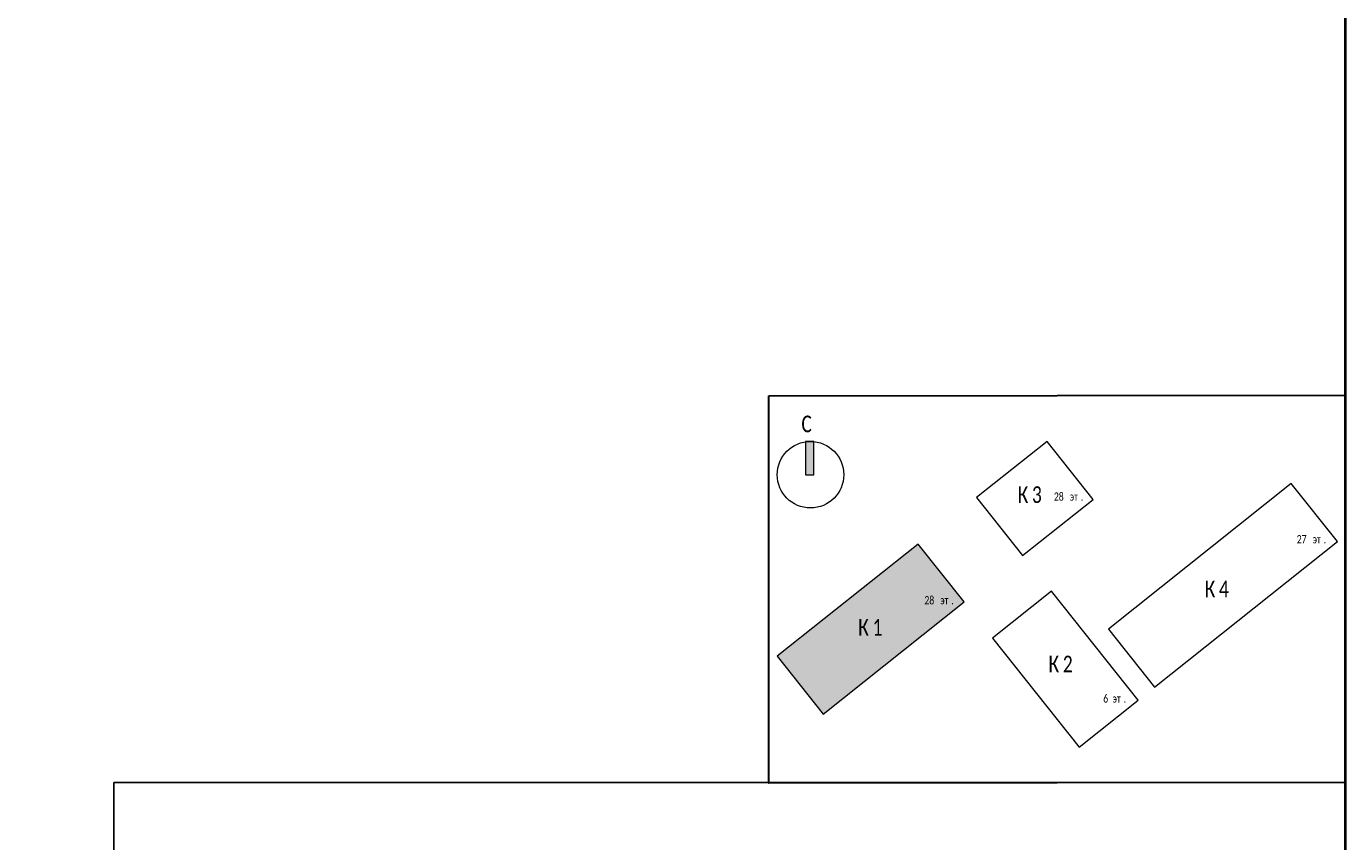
# Model space of a CAD drawing. Header units: millimetres. Extents: x 303602 to 13248484, y -10200551 to -26241.
# Tile 41 of 51: x 906153 to 925967, y -88810 to -76560. Entities that reach past the tile are written whole.
import ezdxf

# ---------------------------------------------------------------- set-up
doc = ezdxf.new("R2010")
doc.units = ezdxf.units.MM
doc.layers.get('Defpoints').update_dxf_attribs({"color": 252})
doc.layers.add('0_S_Grey_01', color=9, linetype='Continuous', lineweight=5, true_color=0x808080)
doc.layers.add('Рамка', color=7, linetype='Continuous', lineweight=18)
doc.layers.add('Типовые аннотации', color=252, linetype='Continuous', lineweight=5)
doc.layers.add('формат', color=250, linetype='Continuous')
doc.styles.add('Arial', font='arial.ttf', dxfattribs={"width": 0.9, "height": 699.9999999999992})
doc.styles.add('Calibri Light_4', font='calibril.ttf', dxfattribs={"width": 0.75, "height": 320})
doc.styles.add('Calibri Light_5', font='calibril.ttf', dxfattribs={"width": 0.75, "height": 2.5})

# ---------------------------------------------------------------- blocks, each defined once
blk = doc.blocks.new('*U39')
at = {"lineweight": 40}
blk.add_lwpolyline([(-574, 5.000000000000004), (-4.999999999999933, 5.000000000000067), (-4.999999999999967, 415.0000000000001), (-574.0000000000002, 415.0000000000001)], close=True, dxfattribs=at)
at = {"style": 'Arial', "width": 0.9, "flags": 8}
blk.add_attdef('FORMAT', (-36.87188609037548, 1.257088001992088), '', height=2.8, dxfattribs=at)
blk = doc.blocks.new('0_AS_SLK8_BUG_2000 - 0_AS_SLK8_BUG_2000-4965751-Экспликация помещений на отм_ _8_100')
at = {"layer": 'Типовые аннотации'}
blk.add_hatch(color=256, dxfattribs=at).paths.add_polyline_path([(-64.89341031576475, 34.73339586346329), (-65.89341031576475, 34.73339586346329), (-65.89341031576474, 38.73339586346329), (-64.89341031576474, 38.73339586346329)])
at = {"layer": 'Типовые аннотации', "true_color": 0xc0c0c0}
blk.add_hatch(color=9, dxfattribs=at).paths.add_polyline_path([(-52.35609507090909, 26.40053658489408), (-46.81253681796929, 19.4378530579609), (-63.7498520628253, 5.952679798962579), (-69.29341031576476, 12.91536332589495)])
at = {"layer": '0_S_Grey_01'}
for p, q in [((-36.8660808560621, 38.73339586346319), (-45.35429616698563, 31.97523776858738)), ((-31.32252260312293, 31.77071233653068), (-36.8660808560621, 38.73339586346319)), ((-7.517170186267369, 33.65954697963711), (-29.50047435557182, 16.15685182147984)), ((-1.973611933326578, 26.69686345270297), (-7.517170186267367, 33.65954697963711)), ((-45.35429616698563, 31.97523776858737), (-39.81073791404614, 25.012554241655)), ((-39.81073791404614, 25.012554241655), (-31.32252260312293, 31.77071233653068)), ((-52.35609507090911, 26.40053658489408), (-69.29341031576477, 12.91536332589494)), ((-46.8125368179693, 19.4378530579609), (-52.35609507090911, 26.40053658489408)), ((-23.95691610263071, 9.194168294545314), (-1.973611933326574, 26.69686345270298)), ((-36.33025549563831, 20.72135777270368), (-43.4102876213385, 15.08436876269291)), ((-25.91272608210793, 7.636989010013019), (-36.33025549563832, 20.72135777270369)), ((-63.7498520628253, 5.952679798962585), (-46.8125368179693, 19.4378530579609)), ((-29.50047435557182, 16.15685182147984), (-23.95691610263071, 9.194168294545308)), ((-43.4102876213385, 15.08436876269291), (-32.99275820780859, 2.000000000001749)), ((-69.29341031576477, 12.91536332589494), (-63.7498520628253, 5.952679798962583)), ((-32.9927582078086, 2.000000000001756), (-25.91272608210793, 7.63698901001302))]:
    blk.add_line(p, q, dxfattribs=at)
at = {"layer": 'Типовые аннотации'}
for p, q in [((-64.89341031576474, 38.73339586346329), (-65.89341031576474, 38.73339586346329)), ((-65.89341031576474, 38.73339586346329), (-65.89341031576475, 34.73339586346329)), ((-64.89341031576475, 34.73339586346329), (-64.89341031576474, 38.73339586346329)), ((-65.89341031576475, 34.73339586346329), (-64.89341031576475, 34.73339586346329)), ((-52.35609507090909, 26.40053658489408), (-69.29341031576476, 12.91536332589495)), ((-46.81253681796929, 19.4378530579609), (-52.35609507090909, 26.40053658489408)), ((-63.7498520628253, 5.952679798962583), (-46.81253681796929, 19.4378530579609)), ((-69.29341031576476, 12.91536332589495), (-63.7498520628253, 5.952679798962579))]:
    blk.add_line(p, q, dxfattribs=at)
blk.add_circle((-65.29341031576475, 34.73339586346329), 3.999999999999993, dxfattribs=at)
at = {"layer": 'Типовые аннотации', "attachment_point": 1}
for s, insert, char_height, width, style in [('\\fCalibri Light|b0|i0|c204|p34|;C', (-66.37824129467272, 41.84007573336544), 2, 2.0843875, 'Calibri Light_4'), ('28 ', (-51.60674181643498, 20.15287817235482), 1, 2.32489375, 'Calibri Light_5'), ('эт', (-49.68851264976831, 20.15287817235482), 1, 1.603375, 'Calibri Light_5'), ('\\fCalibri Light|b0|i0|c204|p34|;.', (-48.36559598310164, 20.15287817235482), 1, 0.4810124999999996, 'Calibri Light_5'), ('\\fCalibri Light|b0|i0|c204|p34|;К', (-59.55569245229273, 17.38921328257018), 2, 2.0843875, 'Calibri Light_4'), ('\\fCalibri Light|b0|i0|c204|p34|;1', (-57.83590078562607, 17.38921328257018), 2, 1.92405, 'Calibri Light_4')]:
    blk.add_mtext(s, dxfattribs=dict(at, insert=insert, char_height=char_height, width=width, style=style))
at = {"layer": 'Типовые аннотации', "color": 8, "true_color": 0x808080, "attachment_point": 1}
for s, insert, char_height, width, style in [('\\fCalibri Light|b0|i0|c204|p34|;К', (-40.39984909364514, 33.33828071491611), 2, 2.0843875, 'Calibri Light_4'), ('\\fCalibri Light|b0|i0|c204|p34|;3', (-38.68005742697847, 33.33828071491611), 2, 1.92405, 'Calibri Light_4'), ('28 ', (-36.04619677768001, 32.60764187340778), 1, 2.32489375, 'Calibri Light_5'), ('эт', (-34.12796761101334, 32.60764187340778), 1, 1.603375, 'Calibri Light_5'), ('\\fCalibri Light|b0|i0|c204|p34|;.', (-32.80505094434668, 32.60764187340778), 1, 0.4810124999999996, 'Calibri Light_5'), ('27 ', (-6.864468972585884, 27.4772806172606), 1, 2.32489375, 'Calibri Light_5'), ('эт', (-4.946239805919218, 27.4772806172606), 1, 1.603375, 'Calibri Light_5'), ('\\fCalibri Light|b0|i0|c204|p34|;.', (-3.623323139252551, 27.4772806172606), 1, 0.4810124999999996, 'Calibri Light_5'), ('\\fCalibri Light|b0|i0|c204|p34|;К', (-17.92569001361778, 22.00657472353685), 2, 2.0843875, 'Calibri Light_4'), ('\\fCalibri Light|b0|i0|c204|p34|;4', (-16.20589834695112, 22.00657472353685), 2, 1.92405, 'Calibri Light_4'), ('28 ', (-51.60674181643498, 20.15287817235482), 1, 2.32489375, 'Calibri Light_5'), ('эт', (-49.68851264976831, 20.15287817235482), 1, 1.603375, 'Calibri Light_5'), ('\\fCalibri Light|b0|i0|c204|p34|;.', (-48.36559598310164, 20.15287817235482), 1, 0.4810124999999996, 'Calibri Light_5'), ('\\fCalibri Light|b0|i0|c204|p34|;К', (-59.55569245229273, 17.38921328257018), 2, 2.0843875, 'Calibri Light_4'), ('\\fCalibri Light|b0|i0|c204|p34|;1', (-57.83590078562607, 17.38921328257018), 2, 1.92405, 'Calibri Light_4'), ('\\fCalibri Light|b0|i0|c204|p34|;К', (-36.69054182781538, 12.9809562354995), 2, 2.0843875, 'Calibri Light_4'), ('\\fCalibri Light|b0|i0|c204|p34|;2', (-34.97075016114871, 12.9809562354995), 2, 1.92405, 'Calibri Light_4'), ('6 ', (-30.11289359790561, 8.335616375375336), 1, 1.36286875, 'Calibri Light_5'), ('эт', (-28.98841443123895, 8.335616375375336), 1, 1.603375, 'Calibri Light_5'), ('\\fCalibri Light|b0|i0|c204|p34|;.', (-27.66549776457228, 8.335616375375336), 1, 0.4810125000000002, 'Calibri Light_5')]:
    blk.add_mtext(s, dxfattribs=dict(at, insert=insert, char_height=char_height, width=width, style=style))

msp = doc.modelspace()

# ---------------------------------------------------------------- linework, layer by layer
at = {"layer": 'Defpoints'}
msp.add_line((907467.3991586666, -87921.37234202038), (925967.3991586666, -87921.37234202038), dxfattribs=at)
at = {"layer": 'Defpoints', "color": 3, "lineweight": 30}
msp.add_lwpolyline([(917304.3993003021, -82110.37243771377), (925967.3993003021, -82099.37243771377), (925967.3993003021, -87921.37243771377), (917304.3993003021, -87932.37243771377)], close=True, dxfattribs=at)
at = {"layer": 'Defpoints'}
msp.add_lwpolyline([(907467.3993003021, -87921.37243771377), (925967.3993003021, -87921.37243771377), (925967.3993003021, -93421.37243769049), (907467.3993003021, -93421.37243769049)], close=True, dxfattribs=at)
at = {"layer": 'Рамка'}
msp.add_lwpolyline([(869067.3993003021, -98921.3724376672), (925967.3993003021, -98921.3724376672), (925967.3993003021, -57921.37243766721), (869067.3993003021, -57921.37243766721)], close=True, dxfattribs=at)

# ---------------------------------------------------------------- block references
at = {"layer": 'Типовые аннотации', "xscale": 125, "yscale": 125, "zscale": 125}
msp.add_blockref('0_AS_SLK8_BUG_2000 - 0_AS_SLK8_BUG_2000-4965751-Экспликация помещений на отм_ _8_100', (926091.1496107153, -87638.38558087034), dxfattribs=at)
at = {"layer": 'формат', "xscale": 100, "yscale": 100, "zscale": 100}
msp.add_blockref('*U39', (926467.3993003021, -99421.3724376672), dxfattribs=at)

doc.saveas('drawing.dxf')
